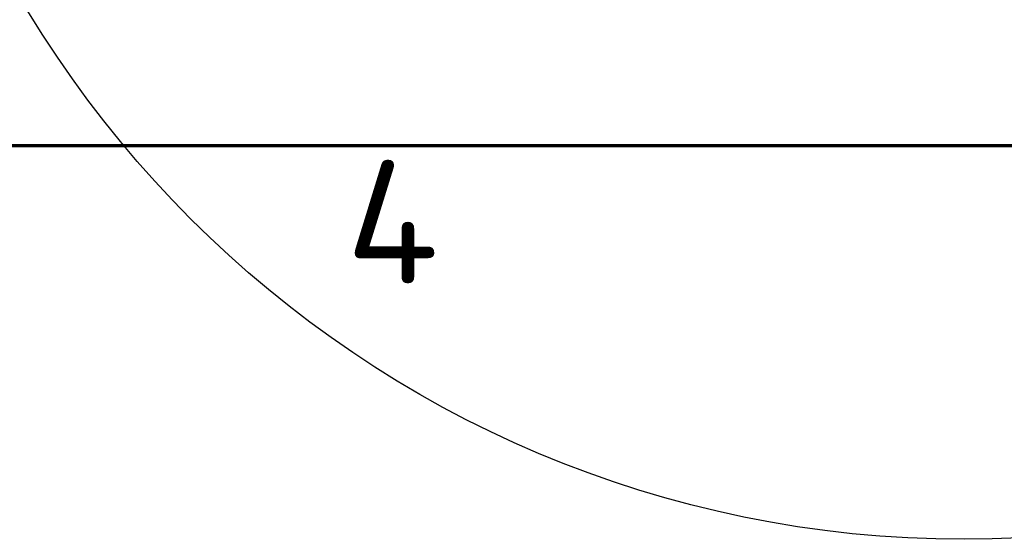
# Model space of a CAD drawing. Header units: millimetres. Extents: x 0 to 14369, y -869 to 2970.
# Tile 238 of 256: x 1647 to 1926, y -11 to 136. Entities that reach past the tile are written whole.
import ezdxf

# ---------------------------------------------------------------- set-up
doc = ezdxf.new("R2010")
doc.units = ezdxf.units.MM
doc.header["$LTSCALE"] = 10
doc.layers.get('0').update_dxf_attribs({"lineweight": 25})
doc.layers.add('Detailumgrenzung (ISO)', color=7, linetype='Continuous', lineweight=25)
doc.layers.add('Rahmen (ISO)', color=7, linetype='Continuous', lineweight=70)
doc.styles.add('Notiztext (DIN)', font='isocpeur.ttf')

# ---------------------------------------------------------------- blocks, each defined once
blk = doc.blocks.new('Ränder Vorgaberahmen')
at = {"layer": 'Rahmen (ISO)', "flags": 128}
blk.add_lwpolyline([(10, 10), (10, 287), (410, 287), (410, 10), (10, 10)], dxfattribs=at)
at = {"layer": 'Rahmen (ISO)', "insert": (173.903, 6.1), "char_height": 3.5, "attachment_point": 7, "style": 'Notiztext (DIN)'}
blk.add_mtext('4', dxfattribs=at)
blk = doc.blocks.new('2DDetail3')
at = {"layer": 'Detailumgrenzung (ISO)'}
blk.add_circle((191.422, 29.84), 30.988, dxfattribs=at)

msp = doc.modelspace()

# ---------------------------------------------------------------- block references
at = {"xscale": 10, "yscale": 10, "zscale": 10}
msp.add_blockref('Ränder Vorgaberahmen', (0, 0), dxfattribs=at)
at = {"layer": 'Detailumgrenzung (ISO)', "xscale": 10, "yscale": 10, "zscale": 10}
msp.add_blockref('2DDetail3', (0, 0), dxfattribs=at)

doc.saveas('drawing.dxf')
